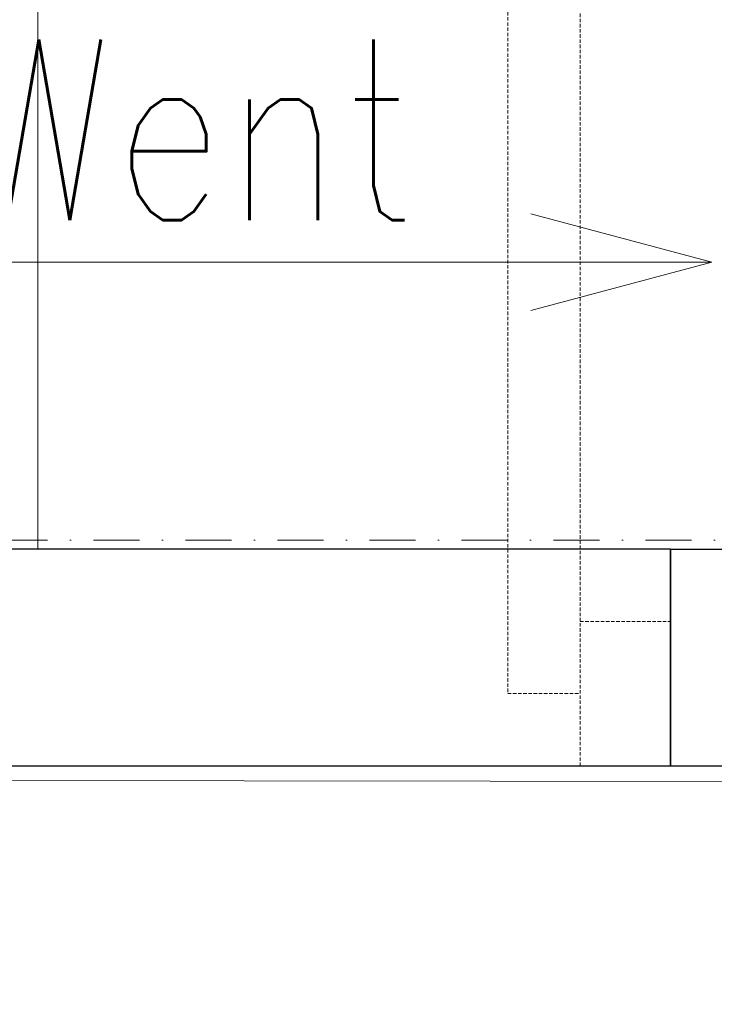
# Model space of a CAD drawing. Header units: millimetres. Extents: x -1893473 to 942156, y -568027 to 942944.
# Tile 220 of 256: x 153937 to 154321, y -464996 to -464451. Entities that reach past the tile are written whole.
import ezdxf
from ezdxf.enums import TextEntityAlignment as Align

# ---------------------------------------------------------------- set-up
doc = ezdxf.new("R2010")
doc.units = ezdxf.units.MM
doc.header["$LTSCALE"] = 0.2
doc.linetypes.add('DASHDOT', pattern=[25.4, 12.7, -6.35, 0, -6.35])
doc.linetypes.add('HIDDEN2', pattern=[4.7625, 3.175, -1.5875])
for name, color, linetype, lineweight in [('!! 0_ Istn-sciany', 7, 'Continuous', 30), ('!! 0_Istn-went', 5, 'Continuous', 13), ('!! 0_Opis_pom', 9, 'Continuous', 13), ('!! 0_Osie', 1, 'DASHDOT', 13), ('!! 1_OPIS POM NOWE', 140, 'Continuous', 5), ('!! 2 ZABUDOWA GK-MDF', 54, 'Continuous', 13), ('!! 2_proj ściany remont', 63, 'Continuous', 30), ('P-Opis nadproża', 150, 'Continuous', 9), ('P-Osie', 1, 'DASHDOT', 18)]:
    doc.layers.add(name, color=color, linetype=linetype, lineweight=lineweight)
doc.layers.add('!! 2_WYBURZENIA DO REMONTU', color=7, linetype='Continuous', lineweight=0, true_color=0x4d4d4d, plot=False)
doc.layers.add('Powierzchnia', color=140, linetype='Continuous', lineweight=5, plot=False)
doc.styles.add('ARCHETYP', font='romans.shx', dxfattribs={"height": 15})
doc.styles.add('ARIAL', font='tahoma.ttf')

# ---------------------------------------------------------------- blocks, each defined once
blk = doc.blocks.new('BLOK OSI')
at = {"layer": 'P-Osie'}
blk.add_lwpolyline([(48639.258, -194702.088), (55442.285, -194702.088)], dxfattribs=at)
blk = doc.blocks.new('A$C2EB40A8D')
at = {"layer": '!! 0_ Istn-sciany'}
for points in [[(-9371.12989, 29657.51397), (-9071.12989, 29657.51397)], [(-9371.12989, 29657.51397), (-9371.12989, 29537.51397)], [(-9371.12989, 29537.51397), (-8041.12989, 29537.51397)]]:
    blk.add_lwpolyline(points, dxfattribs=at)
at = {"layer": '!! 0_Istn-went'}
for points in [[(-9348.33047, 29816.21772), (-9448.33047, 29843.01264)], [(-9748.79573, 29816.21772), (-9348.33047, 29816.21772)], [(-9348.33047, 29816.21772), (-9448.33047, 29789.4228)]]:
    blk.add_lwpolyline(points, dxfattribs=at)
at = {"layer": '!! 2 ZABUDOWA GK-MDF'}
blk.add_lwpolyline([(-9721.12989, 29657.51397), (-9721.12989, 31057.51397)], dxfattribs=at)
at = {"layer": '!! 2_proj ściany remont'}
blk.add_lwpolyline([(-9371.12989, 29657.51397), (-10171.12989, 29657.51397), (-10171.12989, 29537.51397), (-9371.12989, 29537.51397)], close=True, dxfattribs=at)
at = {"layer": '!! 2_WYBURZENIA DO REMONTU', "linetype": 'HIDDEN2', "ltscale": 3}
for points in [[(-9461.12989, 30277.51397), (-9461.12989, 29577.51397), (-9421.12989, 29577.51397), (-9421.12989, 30277.51397)], [(-9421.12989, 29617.51397), (-9371.12989, 29617.51397), (-9371.12989, 29537.51397), (-9421.12989, 29537.51397)]]:
    blk.add_lwpolyline(points, close=True, dxfattribs=at)
blk.add_arc((-9421.12989, 29577.51397), 700, 89.99999996, 179.99999996, dxfattribs=at)
at = {"layer": 'Powierzchnia'}
blk.add_lwpolyline([(-14708.59354, 29537.51397), (9173.87011, 29499.21858), (9173.87011, 26755.02825), (-12888.59354, 26793.32364), (-12888.59354, 27837.51397), (-14708.59354, 27837.51397)], close=True, dxfattribs=at)
at = {"layer": '!! 0_Osie', "xscale": 10, "yscale": 10, "zscale": 10}
blk.add_blockref('BLOK OSI', (-516748.24414, 1976683.397), dxfattribs=at)
at = {"layer": '!! 0_Istn-went', "style": 'ARCHETYP', "width": 0.8}
blk.add_text('Went', height=100, rotation=0, dxfattribs=at).set_placement((-9761.62903, 29839.51999))
at = {"layer": '!! 0_Opis_pom', "ltscale": 0.7, "style": 'ARIAL'}
for tag, p in [('B1,21', (-891.77727, 31796.97458)), ('A1,16', (-13651.31084, 31587.95236)), ('B1,19', (-5798.61305, 31587.22944)), ('B1/17', (-9701.43347, 31565.05244)), ('1,23', (10805.41388, 31565.05244)), ('1,22', (4526.58954, 31507.65132)), ('A1,1', (-16866.13618, 31459.3792)), ('B1,18', (-7791.62894, 31330.08444)), ('B1,20', (-2961.4347, 31167.05787)), ('A1,6', (-19287.17717, 30923.71998)), ('B1,1', (14135.63445, 30913.92963)), ('B1,3', (17346.74696, 30023.81022)), ('B1,4', (29817.71501, 29157.67457)), ('A1,5', (-23454.5385, 28820.77901)), ('A1,2', (-17502.57721, 28602.57524)), ('B1,2D', (2616.16402, 28559.52261)), ('A1,15', (-13651.31084, 28261.46046)), ('B1,4', (29883.58177, 28158.35876)), ('B1,2B', (18801.54781, 27650.12382)), ('B1,2A', (13086.7373, 27376.04393)), ('A1,3', (-16846.27912, 25980.40356)), ('B1,8', (9089.53994, 25356.27639)), ('B1,6', (31915.87888, 23754.79829)), ('A1,4', (-24010.17576, 23559.17399)), ('B1,14', (-11621.32288, 23261.44183)), ('B1,13', (-3080.55208, 22924.09997)), ('B1,5', (29245.49088, 22896.69268)), ('B1,10', (3982.60923, 22874.21277)), ('B1,9', (5634.43488, 22623.92098)), ('B1,2C', (13327.26639, 22378.5328)), ('B1,7', (16398.41175, 22348.28836)), ('B1,11', (5553.20442, 20939.83877)), ('B1,12', (3693.27174, 20628.72148)), ('C1,3', (5969.08376, 16336.01084)), ('C1,2', (11955.93711, 11671.55655)), ('C1,1', (15659.17205, 11415.94196)), ('C1,4', (5140.00888, 9205.5831)), ('C1,5', (5680.4486, 6154.54995)), ('C1,10', (16327.05085, 6080.66085)), ('C1,9', (16526.57171, 3173.45283)), ('C1,6', (6367.37903, 2771.84181)), ('D0,18', (-1981.87701, -110.73158)), ('D0,7', (-13531.42299, -1159.67649)), ('C1,7', (7275.77161, -1303.00991)), ('D0,17', (2064.87671, -1345.69113)), ('D0,3', (-9324.21674, -1442.63631)), ('D0,6', (-17529.61851, -1957.37463)), ('D0,10', (-21369.4432, -2140.60378)), ('D,09', (-12990.08379, -2746.32902)), ('D0,2', (-5516.19514, -3101.87722)), ('D0,16', (2266.73061, -3284.15369)), ('D0,8', (-14357.79539, -3567.69719)), ('D0,5', (-10461.54478, -3629.26575)), ('D0,4', (-8396.53404, -4353.7937)), ('D0,15', (1974.41895, -5205.84774)), ('D0,1', (-5633.49598, -5662.48534)), ('D0,11', (-23334.09291, -6045.78706)), ('D0,12', (-22436.85763, -9302.9678)), ('D0,13', (-22436.85763, -11581.16526)), ('D0,14', (-13645.94445, -11884.57769))]:
    blk.add_attdef(tag, text='', height=119.68, dxfattribs=at).set_placement(p, align=Align.MIDDLE_CENTER)
at = {"layer": '!! 1_OPIS POM NOWE', "style": 'ARIAL'}
for tag, p in [('C1.7A', (7769.3756, 685.765)), ('C1.7C', (7655.80151, -2045.04756)), ('C1.8B', (10935.93068, -2107.41983)), ('C1.8A', (13897.39715, -2120.69016)), ('C1.7B', (8274.43201, -3270.18959)), ('E1.2', (16701.02923, -5331.07351)), ('E1.5E', (21974.23379, -5463.99012)), ('E1.5D', (24989.27391, -5785.36474)), ('E1.1', (8357.81567, -5851.01076)), ('E1.5C', (25222.53959, -6394.64172)), ('E1.5B', (27694.70831, -7009.86571)), ('E1.6', (5279.46063, -8141.28746)), ('E1.5A', (25547.9555, -8495.18994)), ('E1.5G', (23977.19473, -9792.46695)), ('E1.5F', (22414.7084, -9822.66389)), ('E1,4', (13935.69867, -10458.20073)), ('E1.5L', (28030.8296, -11267.7725)), ('E1.3', (5639.18862, -11994.01941)), ('E1.5H', (23988.49716, -12231.38049)), ('E1.5K', (27714.73934, -12977.98364)), ('E1.5I', (22290.68736, -13989.9049)), ('E1.5J', (27095.71534, -16088.17469))]:
    blk.add_attdef(tag, text='', height=119.68, dxfattribs=at).set_placement(p, align=Align.MIDDLE_CENTER)

msp = doc.modelspace()

# ---------------------------------------------------------------- block references
at = {"layer": 'P-Opis nadproża', "color": 4}
msp.add_blockref('A$C2EB40A8D', (163667.94092, -494401.63474), dxfattribs=at)

doc.saveas('drawing.dxf')
